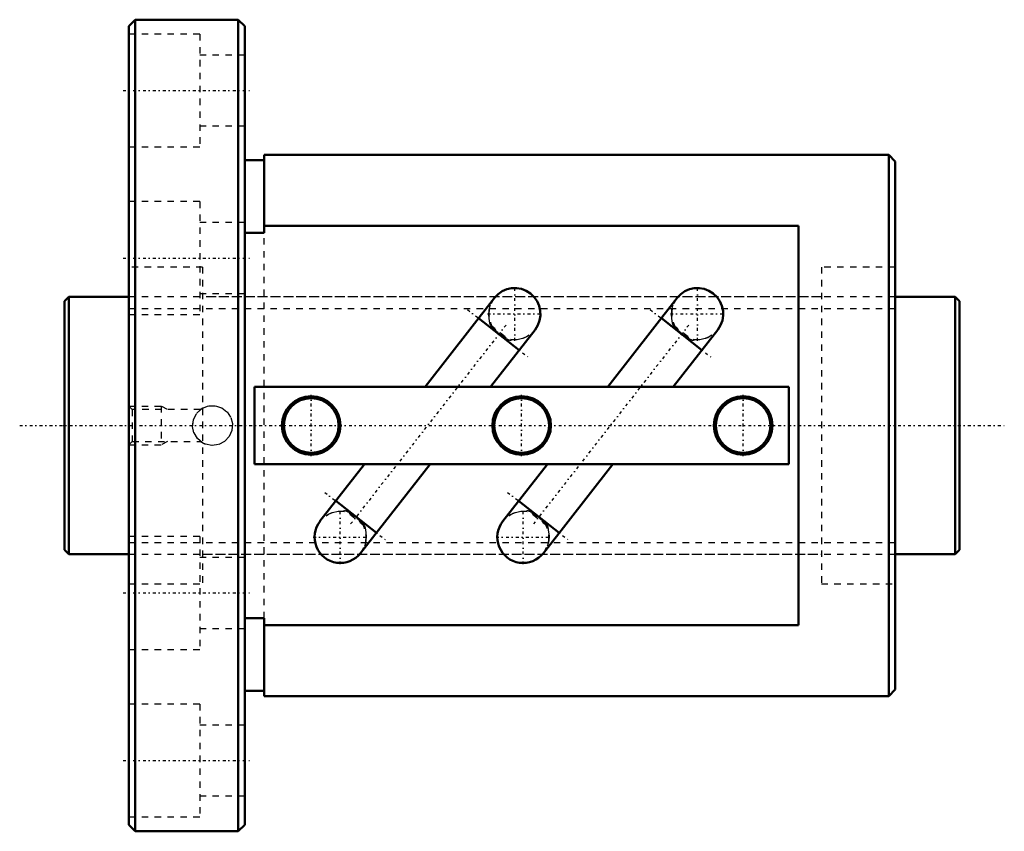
# Model space of a CAD drawing. Header units: millimetres. Extents: x -7 to 146, y -63 to 63.
import ezdxf

# ---------------------------------------------------------------- set-up
doc = ezdxf.new("R2010")
doc.units = ezdxf.units.MM
doc.linetypes.add('Center', pattern=[1.5, 0.45, -0.5, 0.05, -0.5])
doc.linetypes.add('Dashed', pattern=[2, 1, -1])
for name, color, linetype, lineweight in [('2d ConnectionPoints', 7, 'Continuous', 50), ('AM_0', 7, 'Continuous', 50), ('AM_5', 3, 'Continuous', 25), ('AM_7', 7, 'Center', 25), ('AM_9', 6, 'Dashed', 25)]:
    doc.layers.add(name, color=color, linetype=linetype, lineweight=lineweight)

# ---------------------------------------------------------------- blocks, each defined once
blk = doc.blocks.new('1_BIF4012V_5RR_Nut_0_in_BIF4012V_5RRG0_139LC0_000_0')
at = {"layer": 'AM_0'}
for p, q in [((11, 63), (10, 62)), ((27, 63), (11, 63)), ((11, 63), (11, -63)), ((28, 62), (27, 63)), ((27, 63), (27, -63)), ((10, 62), (10, -62)), ((28, 62), (28, -62)), ((31, 42), (31, 29.91)), ((128, 42), (31, 42)), ((129, 41), (128, 42)), ((128, 42), (128, -42)), ((31, 41.2), (28, 41.2)), ((129, 41), (129, -41)), ((114, 31.01), (31, 31.01)), ((114, -31.01), (114, 31.01)), ((31, 29.91), (28, 29.91)), ((66.77, 19.8), (55.99, 6)), ((95.15, 19.8), (84.37, 6)), ((70.61, 11.72), (64.31, 16.65)), ((98.99, 11.72), (92.69, 16.65)), ((66.14, 6), (73.08, 14.87)), ((94.52, 6), (101.46, 14.87)), ((112.5, 6), (29.5, 6)), ((29.5, 6), (29.5, -6)), ((112.5, -6), (112.5, 6)), ((29.5, -6), (112.5, -6)), ((46.62, -6), (39.68, -14.87)), ((45.99, -19.8), (56.77, -6)), ((75, -6), (68.06, -14.87)), ((74.37, -19.8), (85.15, -6)), ((42.15, -11.72), (48.45, -16.65)), ((70.53, -11.72), (76.83, -16.65)), ((28, -29.91), (31, -29.91)), ((31, -29.91), (31, -42)), ((31, -31.01), (114, -31.01)), ((28, -41.2), (31, -41.2)), ((128, -42), (129, -41)), ((31, -42), (128, -42)), ((10, -62), (11, -63)), ((27, -63), (28, -62)), ((11, -63), (27, -63))]:
    blk.add_line(p, q, dxfattribs=at)
for centre, radius in [((38.32, 0), 4.55), ((38.32, 0), 4.25), ((71, 0), 4.55), ((71, 0), 4.25), ((105.4, 0), 4.55), ((105.4, 0), 4.25)]:
    blk.add_circle(centre, radius, dxfattribs=at)
for centre, start, end in [((69.92, 17.34), 322, 142), ((98.3, 17.34), 322, 142), ((42.84, -17.34), 142, 322), ((71.22, -17.34), 142, 322)]:
    blk.add_arc(centre, 4, start, end, dxfattribs=at)
at = {"layer": 'AM_5', "linetype": 'Dashed'}
for p, q in [((10, 3), (15, 3)), ((16, 2.46), (15, 3)), ((15, 3), (15, -3)), ((10, -3), (15, -3)), ((16, -2.46), (15, -3))]:
    blk.add_line(p, q, dxfattribs=at)
at = {"layer": 'AM_7'}
for p, q in [((9.1, 52), (28.9, 52)), ((9.1, 26), (28.9, 26)), ((69.92, 13.14), (69.92, 21.54)), ((98.3, 13.14), (98.3, 21.54)), ((62.6, 17.99), (72.33, 10.38)), ((65.72, 17.34), (74.12, 17.34)), ((90.98, 17.99), (100.71, 10.38)), ((94.1, 17.34), (102.5, 17.34)), ((68.57, 15.6), (44.19, -15.6)), ((96.95, 15.6), (72.57, -15.6)), ((38.32, -4.78), (38.32, 4.78)), ((71, -4.78), (71, 4.78)), ((105.4, -4.78), (105.4, 4.78)), ((40.43, -10.38), (50.16, -17.99)), ((68.81, -10.38), (78.54, -17.99)), ((42.84, -21.54), (42.84, -13.14)), ((71.22, -21.54), (71.22, -13.14)), ((38.64, -17.34), (47.04, -17.34)), ((67.02, -17.34), (75.42, -17.34)), ((9.1, -26), (28.9, -26)), ((9.1, -52), (28.9, -52))]:
    blk.add_line(p, q, dxfattribs=at)
at = {"layer": 'AM_9'}
for p, q in [((21, 60.75), (10, 60.75)), ((21, 60.75), (21, 43.25)), ((28, 57.5), (21, 57.5)), ((21, 46.5), (28, 46.5)), ((10, 43.25), (21, 43.25)), ((21, 34.75), (10, 34.75)), ((21, 34.75), (21, 17.25)), ((28, 31.5), (21, 31.5)), ((31, -29.91), (31, 29.91)), ((21.45, 24.6), (10, 24.6)), ((21.45, 24.6), (21.45, -24.6)), ((129, 24.6), (117.55, 24.6)), ((117.55, 24.6), (117.55, -24.6)), ((21, 20.5), (28, 20.5)), ((117.55, 20), (21.45, 20)), ((10, 17.25), (21, 17.25)), ((66.1, 15.69), (69.25, 13.22)), ((94.48, 15.69), (97.63, 13.22)), ((66.6, 15.11), (66.48, 14.95)), ((66.56, 15.05), (68.53, 13.52)), ((68.57, 13.57), (66.6, 15.11)), ((94.98, 15.11), (94.86, 14.95)), ((94.94, 15.05), (96.91, 13.52)), ((96.95, 13.57), (94.98, 15.11)), ((68.57, 13.57), (68.45, 13.42)), ((96.95, 13.57), (96.83, 13.42)), ((10.54, 2.46), (10, 3)), ((21.09, 2.46), (10.54, 2.46)), ((10.54, 2.46), (10.54, -2.46)), ((10, -3), (10.54, -2.46)), ((10.54, -2.46), (21.11, -2.46)), ((46.66, -15.69), (43.51, -13.22)), ((44.19, -13.57), (44.31, -13.42)), ((44.19, -13.57), (46.16, -15.11)), ((46.2, -15.05), (44.23, -13.52)), ((75.04, -15.69), (71.89, -13.22)), ((72.57, -13.57), (72.69, -13.42)), ((72.57, -13.57), (74.54, -15.11)), ((74.58, -15.05), (72.61, -13.52)), ((46.16, -15.11), (46.28, -14.95)), ((74.54, -15.11), (74.66, -14.95)), ((21, -17.25), (10, -17.25)), ((21, -17.25), (21, -34.75)), ((28, -20.5), (21, -20.5)), ((21.45, -20), (117.55, -20)), ((10, -24.6), (21.45, -24.6)), ((117.55, -24.6), (129, -24.6)), ((21, -31.5), (28, -31.5)), ((10, -34.75), (21, -34.75)), ((21, -43.25), (10, -43.25)), ((21, -43.25), (21, -60.75)), ((28, -46.5), (21, -46.5)), ((21, -57.5), (28, -57.5)), ((10, -60.75), (21, -60.75))]:
    blk.add_line(p, q, dxfattribs=at)
for points in [[(66.1, 15.69), (66.1, 15.69), (66, 16.19), (65.89, 17.17), (65.94, 17.89), (66.12, 18.61), (66.17, 18.75)], [(94.48, 15.69), (94.48, 15.69), (94.38, 16.19), (94.27, 17.17), (94.32, 17.89), (94.5, 18.61), (94.55, 18.75)], [(72.14, 14), (71.75, 13.76), (71.11, 13.49), (70.28, 13.3), (69.41, 13.23), (69.25, 13.22)], [(100.52, 14), (100.13, 13.76), (99.49, 13.49), (98.66, 13.3), (97.79, 13.23), (97.63, 13.22)], [(21.45, 2.68), (22.42, 3.04), (23.45, 3.07), (24.43, 2.75), (25.25, 2.13), (25.83, 1.26), (26.09, 0.25), (26, -0.78), (25.58, -1.72), (24.87, -2.47), (23.94, -2.95), (22.91, -3.1), (21.9, -2.9), (21.45, -2.68)], [(21.45, -2.68), (20.65, -2.02), (20.11, -1.12), (19.9, -0.1), (20.04, 0.92), (20.51, 1.84), (21.26, 2.56), (21.45, 2.68)], [(40.62, -14), (41.01, -13.76), (41.65, -13.49), (42.48, -13.3), (43.35, -13.23), (43.51, -13.22)], [(69, -14), (69.39, -13.76), (70.03, -13.49), (70.86, -13.3), (71.73, -13.23), (71.89, -13.22)], [(46.66, -15.69), (46.66, -15.69), (46.76, -16.19), (46.87, -17.17), (46.82, -17.89), (46.64, -18.61), (46.59, -18.75)], [(75.04, -15.69), (75.04, -15.69), (75.14, -16.19), (75.25, -17.17), (75.2, -17.89), (75.02, -18.61), (74.97, -18.75)]]:
    blk.add_lwpolyline(points, dxfattribs=at)
for centre, radius, start, end in [((69.92, 17.34), 4, 142, 213.8051), ((98.3, 17.34), 4, 142, 213.8051), ((69.92, 17.34), 4, 232, 322), ((98.3, 17.34), 4, 232, 322), ((23, 0), 3.1, 118.9367, 132.3067), ((23, 0), 3.1, 173.7371, 181.4169), ((23, 0), 3.1, 234.4821, 249.7976), ((42.84, -17.34), 4, 52, 142), ((71.22, -17.34), 4, 52, 142), ((42.84, -17.34), 4, 322, 33.8051), ((71.22, -17.34), 4, 322, 33.8051)]:
    blk.add_arc(centre, radius, start, end, dxfattribs=at)
for centre, major_axis, start_param, end_param in [((69.04, 16.21), (3.15, -2.46), 4.189131, 4.394829), ((97.42, 16.21), (3.15, -2.46), 4.189131, 4.394829), ((69.04, 16.21), (3.15, -2.46), 5.029949, 5.235647), ((97.42, 16.21), (3.15, -2.46), 5.029949, 5.235647), ((43.72, -16.21), (-3.15, 2.46), 5.029949, 5.235647), ((72.1, -16.21), (-3.15, 2.46), 5.029949, 5.235647), ((43.72, -16.21), (-3.15, 2.46), 4.189131, 4.394829), ((72.1, -16.21), (-3.15, 2.46), 4.189131, 4.394829)]:
    blk.add_ellipse(centre, major_axis=major_axis, ratio=0.642788, start_param=start_param, end_param=end_param, dxfattribs=at)
blk = doc.blocks.new('2_BIF4012V_5RR000_Shaft_0_in_BIF4012V_5RRG0_139LC0_000_0')
at = {"layer": 'AM_0'}
for p, q in [((0.7, 20), (0, 19.3)), ((10, 20), (0.7, 20)), ((0.7, 20), (0.7, -20)), ((138.3, 20), (129, 20)), ((139, 19.3), (138.3, 20)), ((138.3, 20), (138.3, -20)), ((0, 19.3), (0, -19.3)), ((139, 19.3), (139, -19.3)), ((0, -19.3), (0.7, -20)), ((138.3, -20), (139, -19.3)), ((0.7, -20), (10, -20)), ((129, -20), (138.3, -20))]:
    blk.add_line(p, q, dxfattribs=at)
at = {"layer": 'AM_5', "linetype": 'Dashed'}
for p, q in [((10, 18.1595), (129, 18.1595)), ((10, -18.1595), (129, -18.1595))]:
    blk.add_line(p, q, dxfattribs=at)
at = {"layer": 'AM_7'}
blk.add_line((-6.95, 0), (145.95, 0), dxfattribs=at)
at = {"layer": 'AM_9'}
for p, q in [((129, 20), (10, 20)), ((10, -20), (129, -20))]:
    blk.add_line(p, q, dxfattribs=at)

msp = doc.modelspace()

# ---------------------------------------------------------------- linework, layer by layer
at = {"layer": '2d ConnectionPoints'}
for p in [(0, 0), (10, 0)]:
    msp.add_point(p, dxfattribs=at)

# ---------------------------------------------------------------- block references
for name in ['1_BIF4012V_5RR_Nut_0_in_BIF4012V_5RRG0_139LC0_000_0', '2_BIF4012V_5RR000_Shaft_0_in_BIF4012V_5RRG0_139LC0_000_0']:
    msp.add_blockref(name, (0, 0))

doc.saveas('drawing.dxf')
